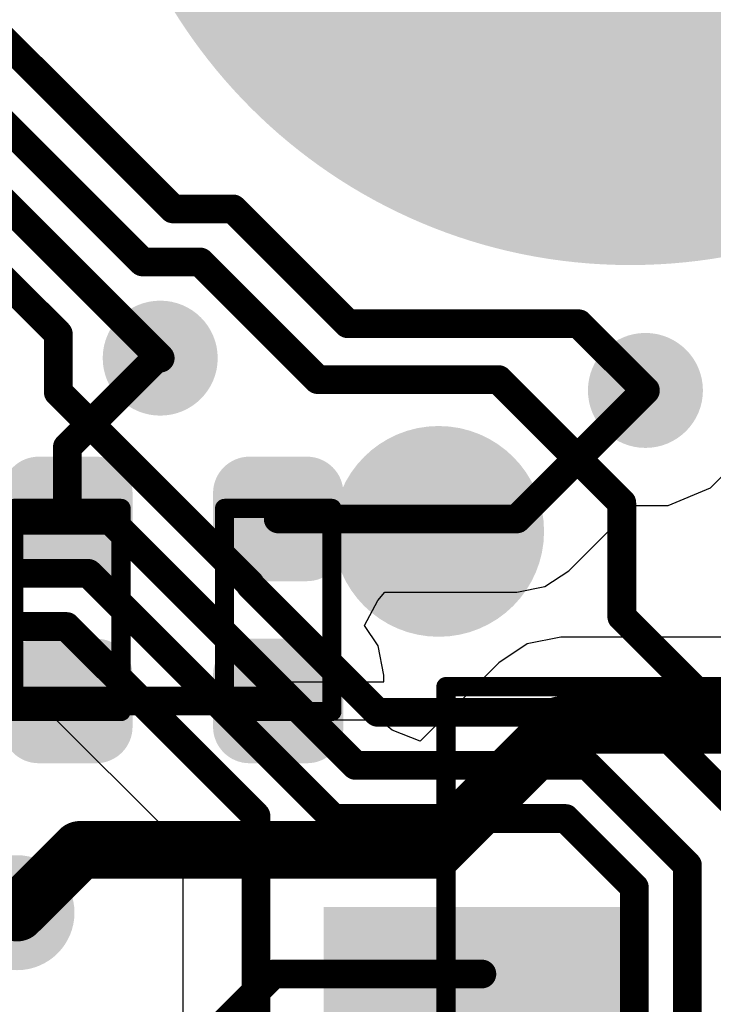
# Model space of a CAD drawing. Header units: inches. Extents: x 0.3 to 40.7, y 0 to 25.4.
# Tile 13 of 15: x 33.3 to 36.9, y 14 to 19.2. Entities that reach past the tile are written whole.
import ezdxf

# ---------------------------------------------------------------- set-up
doc = ezdxf.new("R2010")
doc.units = ezdxf.units.IN
for name, color, linetype in [('BOTTOM', 5, 'Continuous'), ('Bottom Solder', 6, 'Continuous'), ('Pad Holes', 156, 'Continuous'), ('TOP', 1, 'Continuous'), ('Top Assembly', 56, 'Continuous'), ('Top Solder', 216, 'Continuous'), ('Via Holes', 16, 'Continuous')]:
    doc.layers.add(name, color=color, linetype=linetype)

# ---------------------------------------------------------------- blocks, each defined once
blk = doc.blocks.new('RES_0402_2929')
at = {"layer": 'TOP'}
h = blk.add_hatch(color=1, dxfattribs=at)
edge = h.paths.add_edge_path()
edge.add_arc((-0.3403, -0.1498), 0.1402, 270, 360)
edge.add_line((-0.2, -0.1498), (-0.2, 0.1498))
edge.add_arc((-0.3403, 0.1498), 0.1402, 0, 90)
edge.add_line((-0.3403, 0.29), (-0.6098, 0.29))
edge.add_arc((-0.6098, 0.1498), 0.1402, 90, 180)
edge.add_line((-0.75, 0.1498), (-0.75, -0.1498))
edge.add_arc((-0.6098, -0.1498), 0.1402, 180, 270)
edge.add_line((-0.6098, -0.29), (-0.3403, -0.29))
h = blk.add_hatch(color=1, dxfattribs=at)
edge = h.paths.add_edge_path()
edge.add_arc((0.3403, 0.1498), 0.1402, 90, 180)
edge.add_line((0.2, 0.1498), (0.2, -0.1498))
edge.add_arc((0.3403, -0.1498), 0.1402, 180, 270)
edge.add_line((0.3403, -0.29), (0.6098, -0.29))
edge.add_arc((0.6098, -0.1498), 0.1402, 270, 360)
edge.add_line((0.75, -0.1498), (0.75, 0.1498))
edge.add_arc((0.6098, 0.1498), 0.1402, 0, 90)
edge.add_line((0.6098, 0.29), (0.3403, 0.29))
at = {"layer": 'Top Solder'}
h = blk.add_hatch(color=216, dxfattribs=at)
edge = h.paths.add_edge_path()
edge.add_arc((-0.3403, -0.1498), 0.1902, 270, 360)
edge.add_line((-0.15, -0.1498), (-0.15, 0.1498))
edge.add_arc((-0.3403, 0.1498), 0.1902, 0, 90)
edge.add_line((-0.3403, 0.34), (-0.6098, 0.34))
edge.add_arc((-0.6098, 0.1498), 0.1902, 90, 180)
edge.add_line((-0.8, 0.1498), (-0.8, -0.1498))
edge.add_arc((-0.6098, -0.1498), 0.1902, 180, 270)
edge.add_line((-0.6098, -0.34), (-0.3403, -0.34))
h = blk.add_hatch(color=216, dxfattribs=at)
edge = h.paths.add_edge_path()
edge.add_arc((0.3403, 0.1498), 0.1902, 90, 180)
edge.add_line((0.15, 0.1498), (0.15, -0.1498))
edge.add_arc((0.3403, -0.1498), 0.1902, 180, 270)
edge.add_line((0.3403, -0.34), (0.6098, -0.34))
edge.add_arc((0.6098, -0.1498), 0.1902, 270, 360)
edge.add_line((0.8, -0.1498), (0.8, 0.1498))
edge.add_arc((0.6098, 0.1498), 0.1902, 0, 90)
edge.add_line((0.6098, 0.34), (0.3403, 0.34))
at = {"layer": 'Top Assembly', "const_width": 0.1}
for points in [[(0.53, 0.28), (-0.53, 0.28)], [(-0.53, 0.28), (-0.53, -0.28)], [(0.53, 0.28), (0.53, -0.28)], [(-0.53, -0.28), (0.53, -0.28)]]:
    blk.add_lwpolyline(points, dxfattribs=at)
at = {"layer": 'Top Assembly', "const_width": 0.05}
for points in [[(-0.555, 0.28, 1), (-0.505, 0.28, 1)], [(-0.555, 0.28, 1), (-0.505, 0.28, 1)], [(0.505, 0.28, 1), (0.555, 0.28, 1)], [(0.505, 0.28, 1), (0.555, 0.28, 1)], [(-0.555, -0.28, 1), (-0.505, -0.28, 1)], [(-0.555, -0.28, 1), (-0.505, -0.28, 1)], [(0.505, -0.28, 1), (0.555, -0.28, 1)], [(0.505, -0.28, 1), (0.555, -0.28, 1)]]:
    blk.add_lwpolyline(points, format="xyb", close=True, dxfattribs=at)
blk = doc.blocks.new('RES_0402_2931')
at = {"layer": 'TOP'}
h = blk.add_hatch(color=1, dxfattribs=at)
edge = h.paths.add_edge_path()
edge.add_arc((-0.3403, -0.1498), 0.1402, 270, 360)
edge.add_line((-0.2, -0.1498), (-0.2, 0.1498))
edge.add_arc((-0.3403, 0.1498), 0.1402, 0, 90)
edge.add_line((-0.3403, 0.29), (-0.6098, 0.29))
edge.add_arc((-0.6098, 0.1498), 0.1402, 90, 180)
edge.add_line((-0.75, 0.1498), (-0.75, -0.1498))
edge.add_arc((-0.6098, -0.1498), 0.1402, 180, 270)
edge.add_line((-0.6098, -0.29), (-0.3403, -0.29))
h = blk.add_hatch(color=1, dxfattribs=at)
edge = h.paths.add_edge_path()
edge.add_arc((0.3403, 0.1498), 0.1402, 90, 180)
edge.add_line((0.2, 0.1498), (0.2, -0.1498))
edge.add_arc((0.3403, -0.1498), 0.1402, 180, 270)
edge.add_line((0.3403, -0.29), (0.6098, -0.29))
edge.add_arc((0.6098, -0.1498), 0.1402, 270, 360)
edge.add_line((0.75, -0.1498), (0.75, 0.1498))
edge.add_arc((0.6098, 0.1498), 0.1402, 0, 90)
edge.add_line((0.6098, 0.29), (0.3403, 0.29))
at = {"layer": 'Top Solder'}
h = blk.add_hatch(color=216, dxfattribs=at)
edge = h.paths.add_edge_path()
edge.add_arc((-0.3403, -0.1498), 0.1902, 270, 360)
edge.add_line((-0.15, -0.1498), (-0.15, 0.1498))
edge.add_arc((-0.3403, 0.1498), 0.1902, 0, 90)
edge.add_line((-0.3403, 0.34), (-0.6098, 0.34))
edge.add_arc((-0.6098, 0.1498), 0.1902, 90, 180)
edge.add_line((-0.8, 0.1498), (-0.8, -0.1498))
edge.add_arc((-0.6098, -0.1498), 0.1902, 180, 270)
edge.add_line((-0.6098, -0.34), (-0.3403, -0.34))
h = blk.add_hatch(color=216, dxfattribs=at)
edge = h.paths.add_edge_path()
edge.add_arc((0.3403, 0.1498), 0.1902, 90, 180)
edge.add_line((0.15, 0.1498), (0.15, -0.1498))
edge.add_arc((0.3403, -0.1498), 0.1902, 180, 270)
edge.add_line((0.3403, -0.34), (0.6098, -0.34))
edge.add_arc((0.6098, -0.1498), 0.1902, 270, 360)
edge.add_line((0.8, -0.1498), (0.8, 0.1498))
edge.add_arc((0.6098, 0.1498), 0.1902, 0, 90)
edge.add_line((0.6098, 0.34), (0.3403, 0.34))
at = {"layer": 'Top Assembly', "const_width": 0.1}
for points in [[(-0.53, 0.28), (-0.53, -0.28)], [(-0.53, 0.28), (0.53, 0.28)], [(0.53, 0.28), (0.53, -0.28)], [(0.53, -0.28), (-0.53, -0.28)]]:
    blk.add_lwpolyline(points, dxfattribs=at)
at = {"layer": 'Top Assembly', "const_width": 0.05}
for points in [[(-0.555, 0.28, 1), (-0.505, 0.28, 1)], [(-0.555, 0.28, 1), (-0.505, 0.28, 1)], [(0.505, 0.28, 1), (0.555, 0.28, 1)], [(0.505, 0.28, 1), (0.555, 0.28, 1)], [(-0.555, -0.28, 1), (-0.505, -0.28, 1)], [(-0.555, -0.28, 1), (-0.505, -0.28, 1)], [(0.505, -0.28, 1), (0.555, -0.28, 1)], [(0.505, -0.28, 1), (0.555, -0.28, 1)]]:
    blk.add_lwpolyline(points, format="xyb", close=True, dxfattribs=at)
blk = doc.blocks.new('SM04B_SRSS_TB_LF__SN__F_________1_2939')
at = {"layer": 'TOP'}
blk.add_hatch(color=1, dxfattribs=at).paths.add_polyline_path([(-1.8, -1.1625), (-1.2, -1.1625), (-1.2, -2.7125), (-1.8, -2.7125)])
at = {"layer": 'Top Solder'}
blk.add_hatch(color=216, dxfattribs=at).paths.add_polyline_path([(-1.85, -1.1125), (-1.15, -1.1125), (-1.15, -2.7625), (-1.85, -2.7625)])
at = {"layer": 'Top Assembly', "const_width": 0.1}
for points in [[(-3, -2.125), (-3, 2.8)], [(-3, -2.125), (0, -2.125)]]:
    blk.add_lwpolyline(points, dxfattribs=at)
at = {"layer": 'Top Assembly', "const_width": 0.05}
blk.add_lwpolyline([(-3.025, -2.125, 1), (-2.975, -2.125, 1)], format="xyb", close=True, dxfattribs=at)
blk.add_lwpolyline([(-3.025, -2.125, 1), (-2.975, -2.125, 1)], format="xyb", close=True, dxfattribs=at)
blk = doc.blocks.new('TP_1_00MM_B_2953')
at = {"layer": 'BOTTOM'}
h = blk.add_hatch(color=5, dxfattribs=at)
edge = h.paths.add_edge_path()
edge.add_arc((0, 0), 0.5, 0, 360)
at = {"layer": 'Bottom Solder'}
h = blk.add_hatch(color=6, dxfattribs=at)
edge = h.paths.add_edge_path()
edge.add_arc((0, 0), 0.55, 0, 360)
blk = doc.blocks.new('TP_1_00MM_B_2955')
at = {"layer": 'BOTTOM'}
h = blk.add_hatch(color=5, dxfattribs=at)
edge = h.paths.add_edge_path()
edge.add_arc((0, 0), 0.5, 0, 360)
at = {"layer": 'Bottom Solder'}
h = blk.add_hatch(color=6, dxfattribs=at)
edge = h.paths.add_edge_path()
edge.add_arc((0, 0), 0.55, 0, 360)

msp = doc.modelspace()

# ---------------------------------------------------------------- hatches: boundary and pattern name
at = {"layer": 'BOTTOM'}
h = msp.add_hatch(color=5, dxfattribs=at)
edge = h.paths.add_edge_path()
edge.add_arc((34.0473, 17.3942), 0.3, 0, 360)
h = msp.add_hatch(color=5, dxfattribs=at)
edge = h.paths.add_edge_path()
edge.add_arc((36.5788, 17.2257), 0.3, 0, 360)
h = msp.add_hatch(color=5, dxfattribs=at)
edge = h.paths.add_edge_path()
edge.add_arc((33.3, 14.5), 0.3, 0, 360)
at = {"layer": 'Bottom Solder'}
h = msp.add_hatch(color=6, dxfattribs=at)
edge = h.paths.add_edge_path()
edge.add_arc((36.5, 20.68), 2.8, 0, 360)
at = {"layer": 'Pad Holes'}
h = msp.add_hatch(color=7, dxfattribs=at)
edge = h.paths.add_edge_path()
edge.add_arc((36.5, 20.68), 1.6, 0, 360)
at = {"layer": 'TOP'}
h = msp.add_hatch(color=1, dxfattribs=at)
edge = h.paths.add_edge_path()
edge.add_arc((34.0473, 17.3942), 0.3, 0, 360)
h = msp.add_hatch(color=1, dxfattribs=at)
edge = h.paths.add_edge_path()
edge.add_arc((36.5788, 17.2257), 0.3, 0, 360)
h = msp.add_hatch(color=1, dxfattribs=at)
edge = h.paths.add_edge_path()
edge.add_arc((33.3, 14.5), 0.3, 0, 360)
at = {"layer": 'Top Solder'}
h = msp.add_hatch(color=216, dxfattribs=at)
edge = h.paths.add_edge_path()
edge.add_arc((36.5, 20.68), 2.8, 0, 360)
at = {"layer": 'Via Holes'}
h = msp.add_hatch(color=7, dxfattribs=at)
edge = h.paths.add_edge_path()
edge.add_arc((34.0473, 17.3942), 0.15, 0, 360)
h = msp.add_hatch(color=7, dxfattribs=at)
edge = h.paths.add_edge_path()
edge.add_arc((36.5788, 17.2257), 0.15, 0, 360)
h = msp.add_hatch(color=7, dxfattribs=at)
edge = h.paths.add_edge_path()
edge.add_arc((33.3, 14.5), 0.15, 0, 360)

# ---------------------------------------------------------------- linework, layer by layer
at = {"layer": 'BOTTOM'}
for p, q in [((32.135, 15.6114), (33.3998, 15.6114)), ((33.3998, 15.6114), (34.1645, 14.8466)), ((34.1645, 14.8466), (34.1645, 13.3559))]:
    msp.add_line(p, q, dxfattribs=at)
at = {"layer": 'BOTTOM', "const_width": 0.15}
for points in [[(33.029, 19.2578), (33.8157, 18.4711)], [(32.702, 19.1494), (33.9552, 17.8962)], [(32.375, 19.0665), (34.0473, 17.3942)], [(31.9976, 19.0383), (33.5156, 17.5204)], [(33.8157, 18.4711), (34.1136, 18.1732)], [(34.1136, 18.1732), (34.4268, 18.1732)], [(34.4268, 18.1732), (35.0265, 17.5735)], [(33.9552, 17.8962), (34.2552, 17.8962)], [(34.2552, 17.8962), (34.8694, 17.2821)], [(35.0265, 17.5735), (36.231, 17.5735)], [(36.231, 17.5735), (36.5788, 17.2257)], [(33.5156, 17.216), (33.5156, 17.5204)], [(34.8694, 17.2821), (35.8125, 17.2821)], [(35.8125, 17.2821), (36.4555, 16.639)], [(33.5156, 17.216), (34.5174, 16.2142)], [(36.4555, 16.0445), (36.4555, 16.639)], [(33.0152, 16.5477), (33.7876, 16.5477)], [(33.7876, 16.5477), (35.0668, 15.2686)], [(32.5087, 16.2707), (33.6729, 16.2707)], [(33.6729, 16.2707), (34.952, 14.9916)], [(34.5174, 16.2097), (34.5174, 16.2142)], [(34.5174, 16.2097), (35.1815, 15.5456)], [(36.4555, 16.0445), (37.2561, 15.2439)], [(31.636, 15.9937), (33.5582, 15.9937)], [(33.5582, 15.9937), (34.5469, 15.005)], [(35.1815, 15.5456), (36.5627, 15.5456)], [(36.5627, 15.5456), (37.1413, 14.9669)], [(35.0668, 15.2686), (36.2765, 15.2686)], [(36.2765, 15.2686), (36.798, 14.7471)], [(34.5469, 13.3559), (34.5469, 15.005)], [(34.952, 14.9916), (36.1618, 14.9916)], [(36.1618, 14.9916), (36.521, 14.6323)], [(36.798, 13.501), (36.798, 14.7471)], [(36.521, 13.2223), (36.521, 14.6323)]]:
    msp.add_lwpolyline(points, dxfattribs=at)
at = {"layer": 'BOTTOM', "const_width": 0.075}
for points in [[(33.7782, 18.4711, 1), (33.8532, 18.4711, 1)], [(33.7782, 18.4711, 1), (33.8532, 18.4711, 1)], [(34.0761, 18.1732, 1), (34.1511, 18.1732, 1)], [(34.0761, 18.1732, 1), (34.1511, 18.1732, 1)], [(34.3893, 18.1732, 1), (34.4643, 18.1732, 1)], [(34.3893, 18.1732, 1), (34.4643, 18.1732, 1)], [(33.9177, 17.8962, 1), (33.9927, 17.8962, 1)], [(33.9177, 17.8962, 1), (33.9927, 17.8962, 1)], [(34.2177, 17.8962, 1), (34.2927, 17.8962, 1)], [(34.2177, 17.8962, 1), (34.2927, 17.8962, 1)], [(34.989, 17.5735, 1), (35.064, 17.5735, 1)], [(34.989, 17.5735, 1), (35.064, 17.5735, 1)], [(36.1935, 17.5735, 1), (36.2685, 17.5735, 1)], [(36.1935, 17.5735, 1), (36.2685, 17.5735, 1)], [(33.4781, 17.5204, 1), (33.5531, 17.5204, 1)], [(33.4781, 17.5204, 1), (33.5531, 17.5204, 1)], [(34.0098, 17.3942, 1), (34.0848, 17.3942, 1)], [(34.8319, 17.2821, 1), (34.9069, 17.2821, 1)], [(34.8319, 17.2821, 1), (34.9069, 17.2821, 1)], [(35.775, 17.2821, 1), (35.85, 17.2821, 1)], [(35.775, 17.2821, 1), (35.85, 17.2821, 1)], [(33.4781, 17.216, 1), (33.5531, 17.216, 1)], [(33.4781, 17.216, 1), (33.5531, 17.216, 1)], [(36.5413, 17.2257, 1), (36.6163, 17.2257, 1)], [(36.418, 16.639, 1), (36.493, 16.639, 1)], [(36.418, 16.639, 1), (36.493, 16.639, 1)], [(33.7501, 16.5477, 1), (33.8251, 16.5477, 1)], [(33.7501, 16.5477, 1), (33.8251, 16.5477, 1)], [(33.6354, 16.2707, 1), (33.7104, 16.2707, 1)], [(33.6354, 16.2707, 1), (33.7104, 16.2707, 1)], [(34.4799, 16.2142, 1), (34.5549, 16.2142, 1)], [(34.4799, 16.2142, 1), (34.5549, 16.2142, 1)], [(34.4799, 16.2097, 1), (34.5549, 16.2097, 1)], [(34.4799, 16.2097, 1), (34.5549, 16.2097, 1)], [(36.418, 16.0445, 1), (36.493, 16.0445, 1)], [(36.418, 16.0445, 1), (36.493, 16.0445, 1)], [(33.5207, 15.9937, 1), (33.5957, 15.9937, 1)], [(33.5207, 15.9937, 1), (33.5957, 15.9937, 1)], [(35.144, 15.5456, 1), (35.219, 15.5456, 1)], [(35.144, 15.5456, 1), (35.219, 15.5456, 1)], [(36.5252, 15.5456, 1), (36.6002, 15.5456, 1)], [(36.5252, 15.5456, 1), (36.6002, 15.5456, 1)], [(35.0293, 15.2686, 1), (35.1043, 15.2686, 1)], [(35.0293, 15.2686, 1), (35.1043, 15.2686, 1)], [(36.239, 15.2686, 1), (36.314, 15.2686, 1)], [(36.239, 15.2686, 1), (36.314, 15.2686, 1)], [(34.5094, 15.005, 1), (34.5844, 15.005, 1)], [(34.5094, 15.005, 1), (34.5844, 15.005, 1)], [(34.9145, 14.9916, 1), (34.9895, 14.9916, 1)], [(34.9145, 14.9916, 1), (34.9895, 14.9916, 1)], [(36.1243, 14.9916, 1), (36.1993, 14.9916, 1)], [(36.1243, 14.9916, 1), (36.1993, 14.9916, 1)], [(36.7605, 14.7471, 1), (36.8355, 14.7471, 1)], [(36.7605, 14.7471, 1), (36.8355, 14.7471, 1)], [(36.4835, 14.6323, 1), (36.5585, 14.6323, 1)], [(36.4835, 14.6323, 1), (36.5585, 14.6323, 1)]]:
    msp.add_lwpolyline(points, format="xyb", close=True, dxfattribs=at)
at = {"layer": 'TOP'}
for p, q in [((36.9187, 16.717), (37.0874, 16.8858)), ((36.6981, 16.6257), (36.9187, 16.717)), ((36.1784, 16.2847), (36.5195, 16.6257)), ((36.5195, 16.6257), (36.6981, 16.6257)), ((36.0544, 16.2018), (36.1784, 16.2847)), ((35.9081, 16.1727), (36.0544, 16.2018)), ((35.1835, 16.1286), (35.2199, 16.1727)), ((35.2199, 16.1727), (35.9081, 16.1727)), ((35.1139, 15.9987), (35.1835, 16.1286)), ((35.1842, 15.8936), (35.1139, 15.9987)), ((36.138, 15.9388), (35.9624, 15.9039)), ((37.4941, 15.9388), (36.138, 15.9388)), ((35.2148, 15.7398), (35.1842, 15.8936)), ((35.9624, 15.9039), (35.8136, 15.8044)), ((35.8136, 15.8044), (35.4036, 15.3944)), ((35.2148, 15.705), (35.2148, 15.7398)), ((34.663, 15.505), (34.663, 15.705)), ((34.663, 15.705), (35.2148, 15.705)), ((35.2148, 15.505), (34.663, 15.505)), ((35.2148, 15.4884), (35.2148, 15.505)), ((35.2568, 15.4534), (35.2148, 15.4884)), ((35.4036, 15.3944), (35.2568, 15.4534))]:
    msp.add_line(p, q, dxfattribs=at)
for points, const_width in [([(33.563, 16.93), (34.0272, 17.3942)], 0.15), ([(34.0272, 17.3942), (34.0473, 17.3942)], 0.15), ([(35.9081, 16.555), (36.5788, 17.2257)], 0.15), ([(33.563, 16.555), (33.563, 16.93)], 0.15), ([(34.663, 16.555), (35.9081, 16.555)], 0.15), ([(32.463, 15.605), (33.563, 15.605)], 0.15), ([(33.563, 15.605), (34.663, 15.605)], 0.15), ([(35.4865, 14.8284), (36.138, 15.48)], 0.3), ([(36.138, 15.48), (39.6005, 15.48)], 0.3), ([(33.3, 14.5), (33.6285, 14.8284)], 0.3), ([(33.6285, 14.8284), (35.4865, 14.8284)], 0.3), ([(34.0415, 13.5834), (34.638, 14.18)], 0.15), ([(34.638, 14.18), (35.7255, 14.18)], 0.15)]:
    msp.add_lwpolyline(points, dxfattribs=dict(at, const_width=const_width))
for points, const_width in [([(33.9897, 17.3942, 1), (34.0647, 17.3942, 1)], 0.075), ([(33.9897, 17.3942, 1), (34.0647, 17.3942, 1)], 0.075), ([(34.0098, 17.3942, 1), (34.0848, 17.3942, 1)], 0.075), ([(36.5413, 17.2257, 1), (36.6163, 17.2257, 1)], 0.075), ([(33.5255, 16.93, 1), (33.6005, 16.93, 1)], 0.075), ([(33.5255, 16.93, 1), (33.6005, 16.93, 1)], 0.075), ([(33.5255, 16.555, 1), (33.6005, 16.555, 1)], 0.075), ([(34.6255, 16.555, 1), (34.7005, 16.555, 1)], 0.075), ([(35.8706, 16.555, 1), (35.9456, 16.555, 1)], 0.075), ([(35.8706, 16.555, 1), (35.9456, 16.555, 1)], 0.075), ([(33.5255, 15.605, 1), (33.6005, 15.605, 1)], 0.075), ([(33.5255, 15.605, 1), (33.6005, 15.605, 1)], 0.075), ([(34.6255, 15.605, 1), (34.7005, 15.605, 1)], 0.075), ([(36.063, 15.48, 1), (36.213, 15.48, 1)], 0.15), ([(36.063, 15.48, 1), (36.213, 15.48, 1)], 0.15), ([(33.5535, 14.8284, 1), (33.7035, 14.8284, 1)], 0.15), ([(33.5535, 14.8284, 1), (33.7035, 14.8284, 1)], 0.15), ([(35.4115, 14.8284, 1), (35.5615, 14.8284, 1)], 0.15), ([(35.4115, 14.8284, 1), (35.5615, 14.8284, 1)], 0.15), ([(33.225, 14.5, 1), (33.375, 14.5, 1)], 0.15), ([(34.6005, 14.18, 1), (34.6755, 14.18, 1)], 0.075), ([(34.6005, 14.18, 1), (34.6755, 14.18, 1)], 0.075), ([(35.688, 14.18, 1), (35.763, 14.18, 1)], 0.075)]:
    msp.add_lwpolyline(points, format="xyb", close=True, dxfattribs=dict(at, const_width=const_width))

# ---------------------------------------------------------------- block references
for name, p, rotation in [('TP_1_00MM_B_2955', (35.5, 16.49), 180), ('RES_0402_2929', (33.563, 16.08), 90), ('RES_0402_2931', (34.663, 16.08), 90), ('SM04B_SRSS_TB_LF__SN__F_________1_2939', (37.663, 12.68), 270), ('TP_1_00MM_B_2953', (35.5, 13.95), 180)]:
    msp.add_blockref(name, p, dxfattribs=dict(rotation=rotation))

doc.saveas('drawing.dxf')
